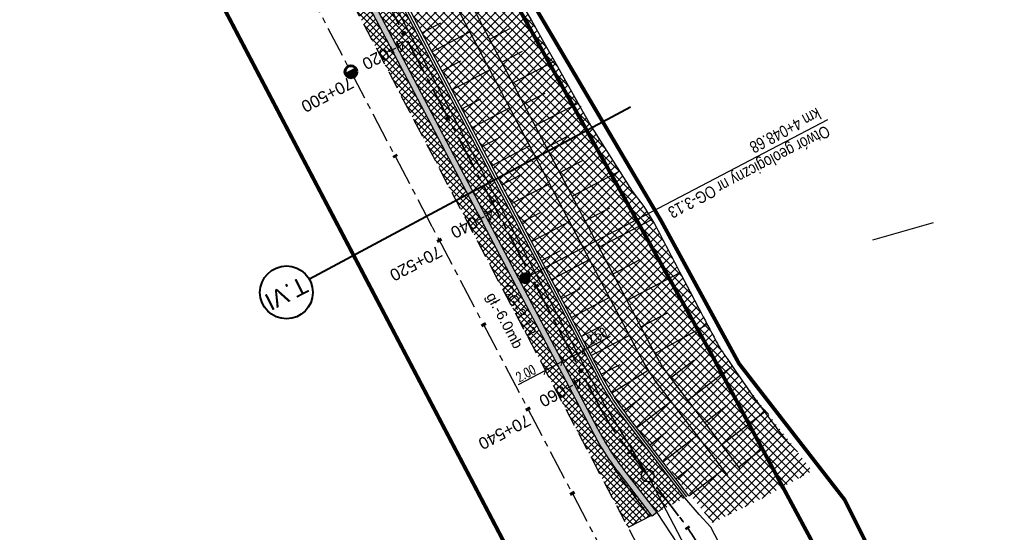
# Model space of a CAD drawing. Header units: metres. Extents: x 7529682 to 7533751, y 5721195 to 5727842.
# Tile 18 of 210: x 7531545 to 7531648, y 5724193 to 5724247. Entities that reach past the tile are written whole.
import ezdxf
from ezdxf.enums import TextEntityAlignment as Align

# ---------------------------------------------------------------- set-up
doc = ezdxf.new("R2010")
doc.units = ezdxf.units.M
doc.header["$PDMODE"] = 1
doc.header["$PDSIZE"] = 0.3
for name, pattern in [('817-dzialki-09-05-04$0$HIDDEN', [0.375, 0.25, -0.125]), ('ACAD_ISO05W100', [33, 24, -3, 0, -3, 0, -3]), ('CENTER', [50.8, 31.75, -6.35, 6.35, -6.35]), ('CENTER2', [28.575, 19.05, -3.175, 3.175, -3.175]), ('HIDDEN', [9.525, 6.35, -3.175])]:
    doc.linetypes.add(name, pattern=pattern)
for name, color, linetype in [('C-DROGI-SYTUACJA', 7, 'Continuous'), ('C-DROGI-SYTUACJA-ETYKIETY', 7, 'Continuous'), ('D-hatch-pobocza', 131, 'Continuous'), ('D-otw-geotechniczne', 4, 'Continuous'), ('D-pobocza', 60, 'Continuous'), ('D-skarpa', 2, 'Continuous'), ('D-skarpa-kreskowanie', 2, 'Continuous'), ('D-wymiary', 1, 'Continuous')]:
    doc.layers.add(name, color=color, linetype=linetype)
for name, color, linetype, lineweight, true_color in [('D-bariery', 7, 'FENCELINE2', 30, 0xff0f0f), ('D-ewidencja-numery', 7, 'Continuous', 50, 0x40ff00), ('D-hatch-ciag-pieszo-rowerowy', 7, 'Continuous', 13, 0xff9f80), ('D-hatch-gwozdziowanie', 7, 'Continuous', 13, 0xffc824), ('D-LR-etap-III', 7, '817-dzialki-09-05-04$0$HIDDEN', 50, 0x00008f), ('D-podzialy-dzialek-Kobior', 7, 'Continuous', 30, 0xff0040), ('D-typowe', 7, 'Continuous', 40, 0x0061c2), ('D-ścieki', 7, 'Continuous', 30, 0x0544ff)]:
    doc.layers.add(name, color=color, linetype=linetype, lineweight=lineweight, true_color=true_color)
for name, color, linetype, lineweight in [('D-krawędzie', 3, 'Continuous', 30), ('D-obrzeża', 2, 'Continuous', 30), ('D-otw-geotechniczne-opis', 7, 'Continuous', 30), ('D-oś', 10, 'CENTER', 30), ('D-pas-drogowy', 7, 'ACAD_ISO05W100', 50), ('Sieci-KD-proj', 4, 'KANDESZCZ_X2', 30)]:
    doc.layers.add(name, color=color, linetype=linetype, lineweight=lineweight)
doc.layers.add('poprzeczki', color=7, linetype='Continuous', true_color=0x0000c7)
doc.styles.add('2mm08', font='arial.ttf', dxfattribs={"width": 0.8})
doc.styles.add('ARIAL', font='arial.ttf', dxfattribs={"height": 1})
doc.styles.add('DIMTEXT', font='simplex.shx', dxfattribs={"width": 0.7})
doc.styles.get("Standard").update_dxf_attribs({"font": 'arial.ttf'})
doc.linetypes.add('FENCELINE2', pattern='A,6.35,-2.54,[132,ltypeshp.shx,S=2.54,R=0,X=-2.54,Y=0],-2.54,25.4', length=36.83)
doc.linetypes.add('KANDESZCZ_X2', pattern='A,4.366477,-0.326302,["kd",DIMTEXT,S=1.28,R=0,X=0,Y=-0.405864],-2.036296,4.465198', length=11.194273)
doc.dimstyles.new('500', dxfattribs={"dimtxt": 1, "dimasz": 0.7, "dimexe": 0.2, "dimexo": 0.5, "dimgap": 0.2, "dimtad": 1, "dimrnd": 0.005, "dimzin": 0, "dimdsep": 46, "dimtxsty": 'DIMTEXT', "dimblk": 'ARCHTICK', "dimcen": 0, "dimclrd": 256, "dimclre": 256, "dimclrt": 2, "dimadec": 5, "dimazin": 0, "dimtfac": 1, "dimtofl": 0, "dimtmove": 0, "dimatfit": 3, "dimfxl": 1, "dimtolj": 1, "dimtzin": 0, "dimlwd": -1, "dimlwe": -1, "dimarcsym": 0})
pattern_1 = [(45, (0, 0), (-0.33675960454, 0.33675960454), []), (135, (0, 0), (-0.33675960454, -0.33675960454), [])]

# ---------------------------------------------------------------- blocks, each defined once
blk = doc.blocks.new('kilometraz')
at = {"linetype": 'ByBlock', "lineweight": -2}
blk.add_hatch(color=0, dxfattribs=at).paths.add_polyline_path([(0, -0.28125, 0.41421356), (0.28125, 0, 0.41421356), (0, 0.28125)])
at = {"color": 0, "linetype": 'ByBlock', "lineweight": -2}
blk.add_line((0, 0.28125), (0, -0.28125), dxfattribs=at)
blk.add_circle((0, 0), 0.28125, dxfattribs=at)
blk = doc.blocks.new('AeccTickLine')
at = {"color": 0, "linetype": 'ByBlock', "lineweight": -2}
blk.add_line((0, 1), (0, -1), dxfattribs=at)
blk = doc.blocks.new('_ArchTick')
at = {"color": 0, "linetype": 'ByBlock', "const_width": 0.15}
blk.add_lwpolyline([(-0.5, -0.5), (0.5, 0.5)], dxfattribs=at)
blk = doc.blocks.new('*D84')
at = {"layer": 'D-wymiary', "transparency": 16777216}
for p, q in [((7531604.15, 5724211.92), (7531607.01, 5724213.42)), ((7531601.93, 5724210.76), (7531604.15, 5724211.92)), ((7531603.92, 5724212.36), (7531604.06, 5724212.1)), ((7531601.7, 5724211.2), (7531601.84, 5724210.93))]:
    blk.add_line(p, q, dxfattribs=at)
at = {"layer": 'Defpoints', "color": 0, "transparency": 16777216}
for p in [(7531604.15, 5724211.92), (7531604.15, 5724211.92), (7531601.93, 5724210.76)]:
    blk.add_point(p, dxfattribs=at)
at = {"layer": 'D-wymiary', "transparency": 16777216, "xscale": 0.6999999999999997, "yscale": 0.6999999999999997, "zscale": 0.6999999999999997}
for p, rotation in [((7531604.15, 5724211.92), 27.72459527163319), ((7531601.93, 5724210.76), 207.7245952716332)]:
    blk.add_blockref('_ArchTick', p, dxfattribs=dict(at, rotation=rotation))
at = {"layer": 'D-wymiary', "color": 2, "transparency": 16777216, "insert": (7531605.57, 5724213.45), "char_height": 1, "attachment_point": 5, "rotation": 27.7246, "style": 'DIMTEXT'}
blk.add_mtext('\\A1;2.50', dxfattribs=at)
blk = doc.blocks.new('*D93')
at = {"layer": 'D-wymiary', "linetype": 'ByBlock', "transparency": 16777216}
for p, q in [((7531601.93, 5724210.76), (7531600.16, 5724209.82)), ((7531602.17, 5724210.31), (7531602.03, 5724210.58)), ((7531600.16, 5724209.82), (7531597.3, 5724208.32)), ((7531599.93, 5724210.27), (7531600.07, 5724210))]:
    blk.add_line(p, q, dxfattribs=at)
at = {"layer": 'Defpoints', "color": 0, "linetype": 'ByBlock', "transparency": 16777216}
for p in [(7531601.93, 5724210.76), (7531600.16, 5724209.82), (7531600.16, 5724209.82)]:
    blk.add_point(p, dxfattribs=at)
at = {"layer": 'D-wymiary', "linetype": 'ByBlock', "transparency": 16777216, "xscale": 0.6999999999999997, "yscale": 0.6999999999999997, "zscale": 0.6999999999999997}
for p, rotation in [((7531600.16, 5724209.82), 207.7245944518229), ((7531601.93, 5724210.76), 27.7245944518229)]:
    blk.add_blockref('_ArchTick', p, dxfattribs=dict(at, rotation=rotation))
at = {"layer": 'D-wymiary', "color": 2, "linetype": 'ByBlock', "transparency": 16777216, "insert": (7531598.1, 5724209.53), "char_height": 1, "attachment_point": 5, "rotation": 27.7246, "style": 'DIMTEXT'}
blk.add_mtext('\\A1;2.00', dxfattribs=at)
blk = doc.blocks.new('otwor')
at = {"layer": 'D-otw-geotechniczne', "lineweight": 25}
h = blk.add_hatch(color=256, dxfattribs=at)
edge = h.paths.add_edge_path()
edge.add_arc((0, 0), 1.16, 0, 360)
blk.add_circle((0, 0), 1.16, dxfattribs=at)

msp = doc.modelspace()

# ---------------------------------------------------------------- hatches: boundary and pattern name
at = {"layer": 'D-hatch-ciag-pieszo-rowerowy'}
h = msp.add_hatch(dxfattribs=at)
h.set_pattern_fill('ANSI37', color=256, scale=0.15, style=0)
h.set_pattern_definition(pattern_1)
edge = h.paths.add_edge_path()
edge.add_line((7531611.851, 5724194.892), (7531614.793, 5724196.435))
edge.add_line((7531614.793, 5724196.435), (7531608.229, 5724205.007))
edge.add_arc((7531630.064, 5724221.726), 27.5, 207.7246, 217.44239, ccw=False)
edge.add_line((7531605.721, 5724208.932), (7531593.236, 5724232.687))
edge.add_line((7531593.236, 5724232.687), (7531571.713, 5724273.715))
edge.add_line((7531571.713, 5724273.715), (7531563.059, 5724290.221))
edge.add_line((7531563.059, 5724290.221), (7531560.262, 5724290.176))
edge.add_line((7531560.262, 5724290.176), (7531571.623, 5724268.506))
edge.add_line((7531571.623, 5724268.506), (7531593.147, 5724227.477))
edge.add_line((7531593.147, 5724227.477), (7531605.631, 5724203.722))
edge.add_arc((7531632.187, 5724217.679), 30, 207.7246, 217.44239)
edge.add_line((7531608.368, 5724199.44), (7531611.851, 5724194.892))
at = {"layer": 'D-hatch-gwozdziowanie'}
h = msp.add_hatch(dxfattribs=at)
h.set_pattern_fill('ANSI37', color=256, scale=0.2, style=0)
h.set_pattern_definition([(45, (0, 0), (-0.449012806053, 0.449012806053), []), (135, (0, 0), (-0.449012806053, -0.449012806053), [])])
h.paths.add_polyline_path([(7531593.975, 5724254.722), (7531591.077, 5724259.558), (7531582.159, 5724254.88), (7531586.454, 5724246.691), (7531590.817, 5724238.375), (7531594.876, 5724230.642), (7531599.225, 5724222.366), (7531603.586, 5724214.068), (7531606.776, 5724208.063), (7531607.575, 5724206.784), (7531609.236, 5724204.514), (7531617.708, 5724193.811), (7531622.982, 5724196.429), (7531628.177, 5724199.274), (7531620.496, 5724209.215), (7531618.494, 5724212.188), (7531616.979, 5724215.005), (7531614.568, 5724219.609), (7531611.346, 5724225.681), (7531610.49, 5724227.039), (7531609.26, 5724228.655), (7531606.085, 5724233.67), (7531600.636, 5724243.169), (7531595.331, 5724252.399)])
at = {"layer": 'D-hatch-pobocza'}
h = msp.add_hatch(dxfattribs=at)
h.set_pattern_fill('ANSI37', color=256, scale=0.15, style=0)
h.set_pattern_definition(pattern_1)
h.paths.add_polyline_path([(7531607.892, 5724199.075, -0.0424273), (7531605.1, 5724203.443), (7531592.615, 5724227.198), (7531571.091, 5724268.227), (7531558.467, 5724292.309), (7531533.23, 5724340.483), (7531517.652, 5724370.198), (7531516.435, 5724369.562), (7531531.9, 5724339.933), (7531557.227, 5724291.659), (7531569.852, 5724267.577), (7531591.376, 5724226.548), (7531608.842, 5724193.313), (7531611.312, 5724194.609)])
at = {"layer": 'D-ścieki', "linetype": 'ByBlock', "true_color": 0x00cccc}
h = msp.add_hatch(color=132, dxfattribs=at)
edge = h.paths.add_edge_path()
edge.add_line((7531611.374, 5724194.527), (7531611.851, 5724194.892))
edge.add_line((7531611.851, 5724194.892), (7531608.368, 5724199.44))
edge.add_arc((7531632.187, 5724217.679), 30, 207.7246, 217.44239, ccw=False)
edge.add_line((7531605.631, 5724203.722), (7531593.147, 5724227.477))
edge.add_line((7531593.147, 5724227.477), (7531571.623, 5724268.506))
edge.add_line((7531571.623, 5724268.506), (7531558.998, 5724292.587))
edge.add_line((7531558.998, 5724292.587), (7531533.762, 5724340.761))
edge.add_line((7531533.762, 5724340.761), (7531518.183, 5724370.476))
edge.add_arc((7531562.467, 5724393.692), 50, 198.47212, 207.66626, ccw=False)
edge.add_line((7531515.043, 5724377.85), (7531511.283, 5724389.104))
edge.add_line((7531511.283, 5724389.104), (7531506.47, 5724397.337))
edge.add_line((7531506.47, 5724397.337), (7531505.952, 5724397.035))
edge.add_line((7531505.952, 5724397.035), (7531510.734, 5724388.855))
edge.add_line((7531510.734, 5724388.855), (7531514.474, 5724377.66))
edge.add_arc((7531562.467, 5724393.692), 50.6, 198.47212, 207.66626)
edge.add_line((7531517.652, 5724370.198), (7531533.23, 5724340.483))
edge.add_line((7531533.23, 5724340.483), (7531558.467, 5724292.309))
edge.add_line((7531558.467, 5724292.309), (7531571.091, 5724268.227))
edge.add_line((7531571.091, 5724268.227), (7531592.615, 5724227.198))
edge.add_line((7531592.615, 5724227.198), (7531605.1, 5724203.443))
edge.add_arc((7531632.187, 5724217.679), 30.6, 207.7246, 217.44239)
edge.add_line((7531607.892, 5724199.075), (7531611.374, 5724194.527))

# ---------------------------------------------------------------- linework, layer by layer
at = {"layer": 'C-DROGI-SYTUACJA', "color": 10, "linetype": 'CENTER2', "lineweight": 35, "ltscale": 0.2}
msp.add_lwpolyline([(7531474.816, 5724464.452), (7531498.201, 5724419.897), (7531507.672, 5724401.833), (7531507.672, 5724401.833), (7531507.672, 5724401.833, -0.0401385), (7531510.812, 5724394.46), (7531516.196, 5724378.341, 0.0401385), (7531519.337, 5724370.968), (7531605.616, 5724206.442, 0.0426524), (7531608.366, 5724202.136), (7531614.257, 5724194.443, -0.0425924), (7531617.003, 5724190.143)], format="xyb", dxfattribs=at)
at = {"layer": 'D-bariery', "ltscale": 0.05, "flags": 128}
for points in [[(7531615.018, 5724196.553), (7531608.428, 5724205.159, -0.0424273), (7531605.942, 5724209.049), (7531593.457, 5724232.804), (7531571.935, 5724273.831), (7531559.31, 5724297.911), (7531534.074, 5724346.085), (7531521.203, 5724370.635)], [(7531607.364, 5724199.495, -0.0430669), (7531608.044, 5724198.553), (7531611.06, 5724194.477)]]:
    msp.add_lwpolyline(points, format="xyb", dxfattribs=at)
at = {"layer": 'D-ewidencja-numery', "color": 12, "ltscale": 15, "true_color": 0xc70000}
msp.add_lwpolyline([(7531477.293, 5724465.831), (7531500.996, 5724421.113), (7531512.122, 5724400.549), (7531513.782, 5724396.757), (7531526.32, 5724379.39), (7531566.784, 5724302.736), (7531612.277, 5724225.61), (7531620.493, 5724210.548), (7531631.578, 5724196.258), (7531653.484, 5724152.434), (7531661.151, 5724128.494), (7531673.881, 5724101.186), (7531684.691, 5724081.184), (7531699.212, 5724051.17), (7531704.034, 5724040.584), (7531703.913, 5724037.17), (7531736.42, 5723969.232), (7531738.285, 5723967.699), (7531742.181, 5723962.346), (7531744.286, 5723958.616), (7531755.393, 5723944.193), (7531758.69, 5723936.76), (7531758.69, 5723936.76)], dxfattribs=at)
at = {"layer": 'D-krawędzie', "linetype": 'HIDDEN', "ltscale": 0.3, "flags": 128}
msp.add_lwpolyline([(7530572.01, 5726166.06), (7530620.381, 5726072.761), (7530641.555, 5726032.008), (7530660.961, 5725995.07), (7530689.128, 5725941.54), (7530707.336, 5725907.032), (7530725.256, 5725873.093), (7530743.97, 5725837.654), (7530770.527, 5725787.119), (7530787.864, 5725754.267), (7530809.898, 5725712.542), (7530824.739, 5725684.389), (7530840.856, 5725653.693), (7530860.675, 5725616.154), (7530865.283, 5725607.394), (7530878.05, 5725583.08), (7530918.172, 5725507.178), (7530950.163, 5725446.305), (7530993.419, 5725364.265), (7531022.766, 5725308.719), (7531053.81, 5725249.872), (7531081.166, 5725197.875), (7531103.902, 5725154.541), (7531128.123, 5725108.448), (7531149.3, 5725068.25), (7531167.38, 5725033.767), (7531197.165, 5724976.988), (7531228.151, 5724918.034), (7531253.153, 5724870.491), (7531286.796, 5724806.654), (7531306.74, 5724768.665), (7531335.094, 5724714.652), (7531357.319, 5724672.439), (7531373.645, 5724641.454), (7531392.162, 5724605.999), (7531418.48, 5724555.853), (7531439.727, 5724515.582), (7531468.399, 5724461.077), (7531491.782, 5724416.528), (7531531.99, 5724339.833), (7531557.227, 5724291.659), (7531569.852, 5724267.577), (7531591.376, 5724226.548), (7531610.004, 5724191.103), (7531616.883, 5724177.999), (7531629.985, 5724153.025), (7531641.007, 5724132.022), (7531664.906, 5724087.617), (7531677.644, 5724064.786), (7531683.112, 5724054.988), (7531686.753, 5724048.18), (7531695.448, 5724031.697), (7531703.749, 5724015.917), (7531709.214, 5724005.514), (7531719.389, 5723986.147), (7531726.295, 5723973), (7531732.741, 5723960.736), (7531735.13, 5723956.19)], dxfattribs=at)
at = {"layer": 'D-krawędzie', "color": 2, "linetype": 'ByBlock'}
for points in [[(7531644.775, 5724139.264), (7531643.798, 5724143.269), (7531640.723, 5724149.13), (7531632.797, 5724164.237), (7531627.336, 5724174.647), (7531621.816, 5724185.169), (7531617.523, 5724193.351), (7531616.323, 5724194.708), (7531614.794, 5724196.436)], [(7531611.851, 5724194.892), (7531614.071, 5724191.54), (7531615.434, 5724188.941), (7531617.874, 5724184.291), (7531620.699, 5724178.906), (7531624.33, 5724171.984), (7531628.194, 5724164.62), (7531632.48, 5724156.451), (7531634.638, 5724152.337), (7531637.149, 5724147.55), (7531640.345, 5724141.458), (7531641.119, 5724139.761), (7531642.006, 5724137.813)]]:
    msp.add_lwpolyline(points, dxfattribs=at)
at = {"layer": 'D-LR-etap-III', "ltscale": 10, "flags": 128}
msp.add_lwpolyline([(7531750.474, 5723895.103, 0.4, 0.4, 0), (7531750.505, 5723895.13, 0.4, 0.4, 0), (7531682.71, 5724022.92, 0.4, 0.4, 0), (7531619.177, 5724147.204, 0.4, 0.4, 0), (7531592.309, 5724198.489, 0.4, 0.4, 0), (7531553.264, 5724272.919, 0.4, 0.4, 0), (7531504.02, 5724366.79, 0.4, 0.4, 0), (7531482.09, 5724407.62, 0.4, 0.4, 0), (7531412.35, 5724541.183, 0.4, 0.4, 0), (7531388.464, 5724586.93, 0.4, 0.4, 0), (7531345.12, 5724669.94, 0.4, 0.4, 0), (7531127.66, 5725081.67, 0.4, 0.4, 0), (7531059.253, 5725211.041, 0.4, 0.4, 0), (7531008.007, 5725307.954, 0.4, 0.4, 0), (7530964.182, 5725390.836, 0.4, 0.4, 0), (7530914.557, 5725484.684, 0.4, 0.4, 0), (7530865.243, 5725577.494, 0.4, 0.4, 0), (7530840.085, 5725624.059, 0.4, 0.4, 0), (7530802.56, 5725694.925, 0.4, 0.4, 0), (7530755.54, 5725787.51, 0.4, 0.4, 0), (7530708.718, 5725876.303, 0.4, 0.4, 0), (7530695.12, 5725902.09, 0.4, 0.4, 0), (7530642.914, 5726001.078, 0.4, 0.4, 0), (7530634.935, 5726016.147, 0.4, 0.4, 0), (7530610.82, 5726061.93, 0.4, 0.4, 0), (7530610.82, 5726061.93, 0.4, 0.4, 0), (7530607.21, 5726063.51, 0.4, 0.4, 0), (7530597.42, 5726080.68, 0.4, 0.4, 0), (7530591.16, 5726088.44, 0.4, 0.4, 0), (7530581.28, 5726107.21, 0.4, 0.4, 0), (7530571.29, 5726130.56, 0.4, 0.4, 0), (7530549.555, 5726171.527, 0.4, 0.4, 0), (7530531.014, 5726206.474, 0.4, 0.4, 0), (7530516.461, 5726236.017, 0.4, 0.4, 0), (7530500.799, 5726266.141, 0.4, 0.4, 0), (7530491.35, 5726283.94, 0.4, 0.4, 0), (7530482.4, 5726303.41, 0.4, 0.4, 0), (7530482.4, 5726303.41, 0.4, 0.4, 0), (7530450.41, 5726357.28, 0.4, 0.4, 0), (7530397.759, 5726458.5, 0.4, 0.4, 0), (7530334.708, 5726583.665, 0.4, 0.4, 0), (7530303.939, 5726645.168, 0.4, 0.4, 0), (7530300.51, 5726651.778, 0.4, 0.4, 0), (7530289.214, 5726671.967, 0.4, 0.4, 0), (7530281.54, 5726685.57, 0.4, 0.4, 0), (7530261.371, 5726724.163, 0.4, 0.4, 0), (7530254.03, 5726738.21, 0.4, 0.4, 0), (7530197.22, 5726845.06, 0.4, 0.4, 0), (7530194.71, 5726849.15, 0.4, 0.4, 0), (7530195.92, 5726850.75, 0.4, 0.4, 0), (7530170.547, 5726892.961, 0.4, 0.4, 0), (7530143.175, 5726945.066, 0.4, 0.4, 0), (7530105.06, 5727018.32, 0.4, 0.4, 0), (7530100.06, 5727027.16, 0.4, 0.4, 0), (7530062.319, 5727099.625, 0.4, 0.4, 0), (7530015.379, 5727189.42, 0.4, 0.4, 0), (7529983.208, 5727250.207, 0.4, 0.4, 0), (7529953.284, 5727306.747, 0.4, 0.4, 0), (7529900.671, 5727406.159, 0.4, 0.4, 0), (7529890.63, 5727425.131, 0.4, 0.4, 0), (7529875.155, 5727454.426, 0.4, 0.4, 0), (7529857.56, 5727487.787, 0.4, 0.4, 0), (7529835.194, 5727530.193, 0.4, 0.4, 0), (7529811.741, 5727574.662, 0.4, 0.4, 0), (7529792.102, 5727611.923, 0.4, 0.4, 0), (7529768.066, 5727657.47, 0.4, 0.4, 0), (7529755.211, 5727682.131, 0.4, 0.4, 0), (7529753.31, 5727681.13, 0.4, 0.4, 0), (7529739.21, 5727707.77, 0.4, 0.4, 0), (7529735.395, 5727711.252, 0.4, 0.4, 0), (7529725.42, 5727730.2, 0.4, 0.4, 0), (7529723.55, 5727729.88, 0.4, 0.4, 0), (7529695.567, 5727782.932, 0.4, 0.4, 0), (7529717.68, 5727794.024, 0.4, 0.4, 0), (7529736.275, 5727758.647, 0.4, 0.4, 0), (7529736.275, 5727758.647, 0.4, 0.4, 0), (7529744.511, 5727750.406, 0.4, 0.4, 0), (7529744.511, 5727750.406, 0.4, 0.4, 0), (7529750.283, 5727738.55, 0.4, 0.4, 0), (7529777.109, 5727687.569, 0.4, 0.4, 0), (7529796.515, 5727651.33, 0.4, 0.4, 0), (7529814.938, 5727616.793, 0.4, 0.4, 0), (7529839.007, 5727572.304, 0.4, 0.4, 0), (7529860.618, 5727532.509, 0.4, 0.4, 0), (7529882.349, 5727491.504, 0.4, 0.4, 0), (7529904.865, 5727449.096, 0.4, 0.4, 0), (7529920.747, 5727418.885, 0.4, 0.4, 0), (7529946.677, 5727368.547, 0.4, 0.4, 0), (7529972.025, 5727320.573, 0.4, 0.4, 0), (7529987.74, 5727290.153, 0.4, 0.4, 0), (7529996.497, 5727273.662, 0.4, 0.4, 0), (7530017.541, 5727234.203, 0.4, 0.4, 0), (7530033.054, 5727204.864, 0.4, 0.4, 0), (7530051.623, 5727170.223, 0.4, 0.4, 0), (7530069.277, 5727137.016, 0.4, 0.4, 0), (7530089.385, 5727097.534, 0.4, 0.4, 0), (7530109.713, 5727060.747, 0.4, 0.4, 0), (7530136.77, 5727011.64, 0.4, 0.4, 0), (7530162.447, 5726962.744, 0.4, 0.4, 0), (7530187.674, 5726916.992, 0.4, 0.4, 0), (7530207.821, 5726879.335, 0.4, 0.4, 0), (7530230.626, 5726834.519, 0.4, 0.4, 0), (7530262.288, 5726776.618, 0.4, 0.4, 0), (7530277.51, 5726760.213, 0.4, 0.4, 0), (7530286.037, 5726744.107, 0.4, 0.4, 0), (7530288.097, 5726735.884, 0.4, 0.4, 0), (7530290.394, 5726725.047, 0.4, 0.4, 0), (7530296.177, 5726713.583, 0.4, 0.4, 0), (7530302.726, 5726701.182, 0.4, 0.4, 0), (7530325.685, 5726657.466, 0.4, 0.4, 0), (7530343.244, 5726623.649, 0.4, 0.4, 0), (7530360.23, 5726591.747, 0.4, 0.4, 0), (7530383.209, 5726548.059, 0.4, 0.4, 0), (7530406.018, 5726503.606, 0.4, 0.4, 0), (7530427.465, 5726462.62, 0.4, 0.4, 0), (7530447.928, 5726424.388, 0.4, 0.4, 0), (7530471.127, 5726379.921, 0.4, 0.4, 0), (7530490.501, 5726343.033, 0.4, 0.4, 0), (7530509.499, 5726306.733, 0.4, 0.4, 0), (7530529.89, 5726267.244, 0.4, 0.4, 0), (7530543.852, 5726238.99, 0.4, 0.4, 0), (7530554.809, 5726218.944, 0.4, 0.4, 0), (7530559.027, 5726212.223, 0.4, 0.4, 0), (7530563.061, 5726206.41, 0.4, 0.4, 0), (7530566.934, 5726200.464, 0.4, 0.4, 0), (7530569.771, 5726194.902, 0.4, 0.4, 0), (7530571.473, 5726191.282, 0.4, 0.4, 0), (7530572.839, 5726188.025, 0.4, 0.4, 0), (7530575.295, 5726182.035, 0.4, 0.4, 0), (7530579.737, 5726173.306, 0.4, 0.4, 0), (7530583.3, 5726167.41, 0.4, 0.4, 0), (7530593.4, 5726163.33, 0.4, 0.4, 0), (7530598.618, 5726155.264, 0.4, 0.4, 0), (7530608.258, 5726140.497, 0.4, 0.4, 0), (7530603.27, 5726136.83, 0.4, 0.4, 0), (7530606.53, 5726131.84, 0.4, 0.4, 0), (7530604.239, 5726124.217, 0.4, 0.4, 0), (7530605.847, 5726121.63, 0.4, 0.4, 0), (7530608.972, 5726116.164, 0.4, 0.4, 0), (7530618.114, 5726097.791, 0.4, 0.4, 0), (7530651.213, 5726034.96, 0.4, 0.4, 0), (7530670.244, 5725998.611, 0.4, 0.4, 0), (7530698.075, 5725945.953, 0.4, 0.4, 0), (7530716.506, 5725911.305, 0.4, 0.4, 0), (7530735.223, 5725875.667, 0.4, 0.4, 0), (7530752.504, 5725842.155, 0.4, 0.4, 0), (7530778.311, 5725793.501, 0.4, 0.4, 0), (7530797.5, 5725756.382, 0.4, 0.4, 0), (7530812.519, 5725728.289, 0.4, 0.4, 0), (7530820.039, 5725713.16, 0.4, 0.4, 0), (7530822.422, 5725710.194, 0.4, 0.4, 0), (7530833.155, 5725688.801, 0.4, 0.4, 0), (7530849.629, 5725656.159, 0.4, 0.4, 0), (7530867.983, 5725621.964, 0.4, 0.4, 0), (7530872.63, 5725612.888, 0.4, 0.4, 0), (7530880.354, 5725597.595, 0.4, 0.4, 0), (7530883.839, 5725593.389, 0.4, 0.4, 0), (7530891.782, 5725587.763, 0.4, 0.4, 0), (7530895.039, 5725584.281, 0.4, 0.4, 0), (7530897.034, 5725580.941, 0.4, 0.4, 0), (7530900.952, 5725579.946, 0.4, 0.4, 0), (7530904.81, 5725571.977, 0.4, 0.4, 0), (7530903.682, 5725568.566, 0.4, 0.4, 0), (7530908.901, 5725558.845, 0.4, 0.4, 0), (7530910.252, 5725545.672, 0.4, 0.4, 0), (7530912.873, 5725538.646, 0.4, 0.4, 0), (7530945.278, 5725478.464, 0.4, 0.4, 0), (7530959.692, 5725450.246, 0.4, 0.4, 0), (7531002.827, 5725368.192, 0.4, 0.4, 0), (7531044.704, 5725290.314, 0.4, 0.4, 0), (7531064.099, 5725253.213, 0.4, 0.4, 0), (7531083.01, 5725216.678, 0.4, 0.4, 0), (7531113.013, 5725158.466, 0.4, 0.4, 0), (7531137.364, 5725113.071, 0.4, 0.4, 0), (7531150.831, 5725086.712, 0.4, 0.4, 0), (7531159.746, 5725076.641, 0.4, 0.4, 0), (7531166.31, 5725074.58, 0.4, 0.4, 0), (7531172.29, 5725062.58, 0.4, 0.4, 0), (7531170.59, 5725055.606, 0.4, 0.4, 0), (7531173.733, 5725044.081, 0.4, 0.4, 0), (7531215.342, 5724964.86, 0.4, 0.4, 0), (7531238.054, 5724921.685, 0.4, 0.4, 0), (7531262.39, 5724875.283, 0.4, 0.4, 0), (7531295.587, 5724811.266, 0.4, 0.4, 0), (7531348.488, 5724712.363, 0.4, 0.4, 0), (7531363.741, 5724682.684, 0.4, 0.4, 0), (7531366.987, 5724675.865, 0.4, 0.4, 0), (7531382.541, 5724646.111, 0.4, 0.4, 0), (7531401.299, 5724610.875, 0.4, 0.4, 0), (7531428.965, 5724558.862, 0.4, 0.4, 0), (7531449.111, 5724520.398, 0.4, 0.4, 0), (7531477.293, 5724465.831, 0.4, 0.4, 0), (7531500.996, 5724421.113, 0.4, 0.4, 0), (7531512.122, 5724400.549, 0.4, 0.4, 0), (7531513.782, 5724396.757, 0.4, 0.4, 0), (7531526.32, 5724379.39, 0.4, 0.4, 0), (7531566.784, 5724302.736, 0.4, 0.4, 0), (7531612.277, 5724225.61, 0.4, 0.4, 0), (7531620.493, 5724210.548, 0.4, 0.4, 0), (7531631.578, 5724196.258, 0.4, 0.4, 0), (7531653.484, 5724152.434, 0.4, 0.4, 0), (7531661.151, 5724128.494, 0.4, 0.4, 0), (7531673.881, 5724101.186, 0.4, 0.4, 0), (7531684.691, 5724081.184, 0.4, 0.4, 0), (7531699.212, 5724051.17, 0.4, 0.4, 0), (7531704.034, 5724040.584, 0.4, 0.4, 0), (7531704.034, 5724040.584, 0.4, 0.4, 0), (7531703.913, 5724037.17, 0.4, 0.4, 0), (7531736.42, 5723969.232, 0.4, 0.4, 0), (7531738.285, 5723967.699, 0.4, 0.4, 0), (7531742.181, 5723962.346, 0.4, 0.4, 0), (7531744.286, 5723958.616, 0.4, 0.4, 0), (7531755.393, 5723944.193, 0.4, 0.4, 0), (7531758.69, 5723936.76, 0.4, 0.4, 0), (7531780.08, 5723929.25, 0.4, 0.4, 0), (7531792.612, 5723906.338, 0.4, 0.4, 0), (7531792.612, 5723906.338, 0.4, 0.4, 0), (7531756.962, 5723883.055, 0.4, 0.4, 0), (7531750.46, 5723895.13, 0.4, 0.4, 0), (7531750.46, 5723895.13, 0, 0, 0)], format="xyseb", dxfattribs=at)
at = {"layer": 'D-obrzeża'}
msp.add_lwpolyline([(7531614.794, 5724196.436), (7531608.229, 5724205.007, -0.0424273), (7531605.721, 5724208.932), (7531593.236, 5724232.687), (7531571.713, 5724273.715), (7531559.089, 5724297.795), (7531533.853, 5724345.969), (7531520.494, 5724371.45, -0.0401385), (7531517.353, 5724378.824), (7531511.966, 5724394.951, 0.0401385), (7531508.825, 5724402.325), (7531499.308, 5724420.478), (7531486.379, 5724445.112)], format="xyb", dxfattribs=at)
at = {"layer": 'D-otw-geotechniczne-opis', "linetype": 'Continuous'}
msp.add_line((7531598.007, 5724219.513), (7531629.813, 5724236.192), dxfattribs=at)
at = {"layer": 'D-oś', "ltscale": 0.1}
msp.add_lwpolyline([(7531812.381, 5723798.617), (7531655.397, 5724097.9), (7531637.916, 5724130.379), (7531626.886, 5724151.399), (7531613.784, 5724176.372), (7531606.906, 5724189.475), (7531588.276, 5724224.922), (7531566.752, 5724265.952), (7531554.126, 5724290.035), (7531528.89, 5724338.207), (7531488.683, 5724414.901), (7531465.302, 5724459.448)], dxfattribs=at)
at = {"layer": 'D-pas-drogowy', "ltscale": 0.2, "flags": 128}
msp.add_lwpolyline([(7531633.019, 5724182.834, 0.4, 0.4, 0), (7531617.559, 5724211.608, 0.4, 0.4, 0), (7531566.784, 5724302.736, 0.4, 0.4, 0), (7531538.419, 5724356.47, 0.4, 0.4, 0), (7531526.32, 5724379.39, 0.4, 0.4, 0), (7531516.102, 5724393.607, 0.4, 0.4, 0.0014851), (7531513.78, 5724396.838, 0.4, 0.4, 0), (7531501.87, 5724413.41, 0.4, 0.4, 0), (7531474.926, 5724464.508, 0.4, 0.4, 0), (7531446.2, 5724518.992, 0.4, 0.4, 0), (7531424.962, 5724559.262, 0.4, 0.4, 0), (7531398.444, 5724609.566, 0.4, 0.4, 0), (7531379.647, 5724645.216, 0.4, 0.4, 0), (7531365.23, 5724672.56, 0.4, 0.4, 0), (7531341.306, 5724717.915, 0.4, 0.4, 0), (7531312.9, 5724771.789, 0.4, 0.4, 0), (7531292.591, 5724810.307, 0.4, 0.4, 0), (7531259.392, 5724873.271, 0.4, 0.4, 0), (7531233.74, 5724921.923, 0.4, 0.4, 0), (7531203.073, 5724980.092, 0.4, 0.4, 0), (7531173.471, 5725036.225, 0.4, 0.4, 0), (7531168.27, 5725046.09, 0.4, 0.4, 0), (7531172.29, 5725062.58, 0.4, 0.4, 0), (7531166.31, 5725074.58, 0.4, 0.4, 0), (7531150.32, 5725079.6, 0.4, 0.4, 0), (7531141.5, 5725096.43, 0.4, 0.4, 0), (7531109.312, 5725157.814, 0.4, 0.4, 0), (7531086.641, 5725201.048, 0.4, 0.4, 0), (7531059.198, 5725253.384, 0.4, 0.4, 0), (7531028.207, 5725312.489, 0.4, 0.4, 0), (7530999.105, 5725367.99, 0.4, 0.4, 0), (7530956.248, 5725449.725, 0.4, 0.4, 0), (7530924.398, 5725510.464, 0.4, 0.4, 0), (7530897.51, 5725561.74, 0.4, 0.4, 0), (7530894.46, 5725566.14, 0.4, 0.4, 0), (7530892.16, 5725570.49, 0.4, 0.4, 0), (7530869.363, 5725613.307, 0.4, 0.4, 0), (7530861.694, 5725627.705, 0.4, 0.4, 0), (7530852.74, 5725644.52, 0.4, 0.4, 0), (7530831.51, 5725684.2, 0.4, 0.4, 0), (7530811.13, 5725722.52, 0.4, 0.4, 0), (7530792.348, 5725757.941, 0.4, 0.4, 0), (7530768.03, 5725803.8, 0.4, 0.4, 0), (7530748.769, 5725840.179, 0.4, 0.4, 0), (7530727.7, 5725879.97, 0.4, 0.4, 0), (7530712.098, 5725909.545, 0.4, 0.4, 0), (7530693.644, 5725944.645, 0.4, 0.4, 0), (7530665.702, 5725997.539, 0.4, 0.4, 0), (7530641.76, 5726042.88, 0.4, 0.4, 0), (7530616.5, 5726091.48, 0.4, 0.4, 0), (7530604.628, 5726114.32, 0.4, 0.4, -0.0077628), (7530602.5, 5726118.43, 0.4, 0.4, 0), (7530603.992, 5726123.395, 0.4, 0.4, 0), (7530606.53, 5726131.84, 0.4, 0.4, 0), (7530603.27, 5726136.83, 0.4, 0.4, 0), (7530593.776, 5726151.369, 0.4, 0.4, 0), (7530590.203, 5726156.84, 0.4, 0.4, 0), (7530583.3, 5726167.41, 0.4, 0.4, 0), (7530580.578, 5726170.428, 0.4, 0.4, 0), (7530575.85, 5726175.67, 0.4, 0.4, 0), (7530569.01, 5726186.66, 0.4, 0.4, 0), (7530562.555, 5726199.189, 0.4, 0.4, 0), (7530555.67, 5726211.39, 0.4, 0.4, 0), (7530548.29, 5726224.23, 0.4, 0.4, 0), (7530540.58, 5726237.71, 0.4, 0.4, 0), (7530532.68, 5726252.65, 0.4, 0.4, 0), (7530524.06, 5726269.35, 0.4, 0.4, 0), (7530502.82, 5726309.91, 0.4, 0.4, 0), (7530488.83, 5726336.63, 0.4, 0.4, 0), (7530466.03, 5726380.16, 0.4, 0.4, 0), (7530438.47, 5726432.77, 0.4, 0.4, 0), (7530424.53, 5726459.09, 0.4, 0.4, 0), (7530401.63, 5726502.97, 0.4, 0.4, 0), (7530383.38, 5726538.06, 0.4, 0.4, 0), (7530353.97, 5726593.52, 0.4, 0.4, 0), (7530338.47, 5726622.74, 0.4, 0.4, 0), (7530322.01, 5726653.88, 0.4, 0.4, 0), (7530297.54, 5726700.33, 0.4, 0.4, 0), (7530287.38, 5726719.6, 0.4, 0.4, 0), (7530285.95, 5726722.316, 0.4, 0.4, 0), (7530280.26, 5726733.12, 0.4, 0.4, 0), (7530266.73, 5726758.74, 0.4, 0.4, 0), (7530260.42, 5726770.47, 0.4, 0.4, 0), (7530253.25, 5726783.82, 0.4, 0.4, 0), (7530244.95, 5726799.33, 0.4, 0.4, 0), (7530239.39, 5726808.49, 0.4, 0.4, 0), (7530238.29, 5726807.9, 0.4, 0.4, 0), (7530218.11, 5726850.67, 0.4, 0.4, 0), (7530175.907, 5726928.168, 0.4, 0.4, 0), (7530096.68, 5727076.15, 0.4, 0.4, 0), (7530094.68, 5727079.89, 0.4, 0.4, 0), (7530064.597, 5727135.523, 0.4, 0.4, 0), (7530046.731, 5727168.892, 0.4, 0.4, 0), (7530025.803, 5727208.461, 0.4, 0.4, 0), (7530012.847, 5727232.979, 0.4, 0.4, 0), (7529994.15, 5727268.45, 0.4, 0.4, 0), (7529981.671, 5727291.93, 0.4, 0.4, 0), (7529949.89, 5727351.73, 0.4, 0.4, 0), (7529924.75, 5727399.03, 0.4, 0.4, 0), (7529915.516, 5727417.1, 0.4, 0.4, 0), (7529885.83, 5727475.19, 0.4, 0.4, 0), (7529862.56, 5727519.97, 0.4, 0.4, 0), (7529852.985, 5727538.191, 0.4, 0.4, 0), (7529836.513, 5727569.511, 0.4, 0.4, 0), (7529815.369, 5727609.141, 0.4, 0.4, 0), (7529792.795, 5727651.247, 0.4, 0.4, 0), (7529774.199, 5727685.858, 0.4, 0.4, 0), (7529746.966, 5727736.059, 0.4, 0.4, 0), (7529733.92, 5727757.62, 0.4, 0.4, 0), (7529708.607, 5727806.389, 0.4, 0.4, 0), (7529688.492, 5727796.345, 0.4, 0.4, 0), (7529723.55, 5727729.88, 0.4, 0.4, 0), (7529725.42, 5727730.2, 0.4, 0.4, 0), (7529735.38, 5727711.28, 0.4, 0.4, 0), (7529739.21, 5727707.77, 0.4, 0.4, 0), (7529753.31, 5727681.13, 0.4, 0.4, 0), (7529755.178, 5727682.114, 0.4, 0.4, 0), (7529792.102, 5727611.923, 0.4, 0.4, 0), (7529811.741, 5727574.662, 0.4, 0.4, 0), (7529835.194, 5727530.193, 0.4, 0.4, 0), (7529857.56, 5727487.787, 0.4, 0.4, 0), (7529875.155, 5727454.426, 0.4, 0.4, 0), (7529890.63, 5727425.131, 0.4, 0.4, 0), (7529900.671, 5727406.159, 0.4, 0.4, 0), (7529953.284, 5727306.747, 0.4, 0.4, 0), (7529983.208, 5727250.207, 0.4, 0.4, 0), (7530015.379, 5727189.42, 0.4, 0.4, 0), (7530062.319, 5727099.625, 0.4, 0.4, 0), (7530100.06, 5727027.16, 0.4, 0.4, 0), (7530105.06, 5727018.32, 0.4, 0.4, 0), (7530143.175, 5726945.066, 0.4, 0.4, 0), (7530170.547, 5726892.961, 0.4, 0.4, 0), (7530195.92, 5726850.75, 0.4, 0.4, 0), (7530194.71, 5726849.15, 0.4, 0.4, 0), (7530197.22, 5726845.06, 0.4, 0.4, 0), (7530254.03, 5726738.21, 0.4, 0.4, 0), (7530261.371, 5726724.163, 0.4, 0.4, 0), (7530281.54, 5726685.57, 0.4, 0.4, 0), (7530289.214, 5726671.967, 0.4, 0.4, 0), (7530300.51, 5726651.778, 0.4, 0.4, 0), (7530303.939, 5726645.168, 0.4, 0.4, 0), (7530334.708, 5726583.665, 0.4, 0.4, 0), (7530397.759, 5726458.5, 0.4, 0.4, 0), (7530450.41, 5726357.28, 0.4, 0.4, 0), (7530482.4, 5726303.41, 0.4, 0.4, 0), (7530483.688, 5726301.003, 0.4, 0.4, 0), (7530491.35, 5726283.94, 0.4, 0.4, 0), (7530512.67, 5726243.78, 0.4, 0.4, 0), (7530529.43, 5726209.46, 0.4, 0.4, 0), (7530571.29, 5726130.56, 0.4, 0.4, 0), (7530581.28, 5726107.21, 0.4, 0.4, 0), (7530591.16, 5726088.44, 0.4, 0.4, 0), (7530597.42, 5726080.68, 0.4, 0.4, 0), (7530607.21, 5726063.51, 0.4, 0.4, 0), (7530610.82, 5726061.93, 0.4, 0.4, 0), (7530634.935, 5726016.147, 0.4, 0.4, 0), (7530642.914, 5726001.078, 0.4, 0.4, 0), (7530695.12, 5725902.09, 0.4, 0.4, 0), (7530708.718, 5725876.303, 0.4, 0.4, 0), (7530755.54, 5725787.51, 0.4, 0.4, 0), (7530802.56, 5725694.925, 0.4, 0.4, 0), (7530840.085, 5725624.059, 0.4, 0.4, 0), (7530865.243, 5725577.494, 0.4, 0.4, 0), (7530914.557, 5725484.684, 0.4, 0.4, 0), (7530964.182, 5725390.836, 0.4, 0.4, 0), (7531008.007, 5725307.954, 0.4, 0.4, 0), (7531059.253, 5725211.041, 0.4, 0.4, 0), (7531127.66, 5725081.67, 0.4, 0.4, 0), (7531345.12, 5724669.94, 0.4, 0.4, 0), (7531388.464, 5724586.93, 0.4, 0.4, 0), (7531412.35, 5724541.183, 0.4, 0.4, 0), (7531482.09, 5724407.62, 0.4, 0.4, 0), (7531504.02, 5724366.79, 0.4, 0.4, 0), (7531519.374, 5724337.52, 0.4, 0.4, 0), (7531563.749, 5724252.932, 0.4, 0.4, 0), (7531602.175, 5724179.681, 0.4, 0.4, 0), (7531619.177, 5724147.204, 0.4, 0.4, 0), (7531625.038, 5724135.635, 0.4, 0.4, 0), (7531656.796, 5724073.316, 0.4, 0.4, 0), (7531675.12, 5724037.36, 0.4, 0.4, 0), (7531682.71, 5724022.92, 0.4, 0.4, 0), (7531705.565, 5723979.811, 0.4, 0.4, 0), (7531736.606, 5723921.262, 0.4, 0.4, 0), (7531750.46, 5723895.13, 0.4, 0.4, 0), (7531740.77, 5723886.56, 0.4, 0.4, 0), (7531732.86, 5723885, 0.4, 0.4, 0), (7531722.18, 5723887.77, 0.4, 0.4, 0), (7531729.87, 5723862.17, 0.4, 0.4, 0), (7531742.92, 5723861.93, 0.4, 0.4, 0), (7531763.71, 5723859.52, 0.4, 0.4, 0), (7531768.42, 5723854.12, 0.4, 0.4, 0), (7531787.42, 5723817.97, 0.4, 0.4, 0), (7531795.57, 5723809.82, 0.4, 0.4, 0), (7531816.347, 5723819.85, 0.4, 0.4, 0), (7531816.347, 5723819.85, 0.4, 0.4, 0), (7531805.06, 5723843.23, 0.4, 0.4, 0), (7531803.61, 5723886.23, 0.4, 0.4, 0), (7531803.61, 5723886.23, 0.4, 0.4, 0), (7531780.08, 5723929.25, 0.4, 0.4, 0), (7531758.69, 5723936.76, 0.4, 0.4, 0), (7531749.359, 5723946.412, 0.4, 0.4, 0), (7531742.71, 5723953.29, 0.4, 0.4, 0), (7531735.177, 5723967.878, 0.4, 0.4, 0), (7531722.37, 5723992.68, 0.4, 0.4, 0), (7531705.042, 5724030.886, 0.4, 0.4, 0), (7531699.47, 5724043.17, 0.4, 0.4, 0), (7531692.69, 5724058.11, 0.4, 0.4, 0), (7531679.672, 5724084.017, 0.4, 0.4, 0), (7531674.55, 5724094.21, 0.4, 0.4, 0), (7531666.633, 5724114.003, 0.4, 0.4, 0), (7531649, 5724153.82, 0.4, 0.4, 0), (7531641.49, 5724149.34, 0.4, 0.4, 0), (7531626.04, 5724179.34, 0.4, 0.4, 0), (7531633.03, 5724182.84, 0, 0, 0)], format="xyseb", dxfattribs=at)
at = {"layer": 'D-pobocza'}
msp.add_lwpolyline([(7531615.242, 5724196.671), (7531608.626, 5724205.311, -0.0424273), (7531606.163, 5724209.165), (7531593.679, 5724232.92), (7531572.156, 5724273.947), (7531559.532, 5724298.027), (7531534.295, 5724346.201), (7531520.937, 5724371.682, -0.0401385), (7531517.828, 5724378.982), (7531512.427, 5724395.148, 0.0401385), (7531509.287, 5724402.521), (7531499.751, 5724420.71), (7531486.841, 5724445.307)], format="xyb", dxfattribs=at)
msp.add_lwpolyline([(7531611.312, 5724194.609), (7531608.869, 5724193.327)], dxfattribs=at)
at = {"layer": 'D-podzialy-dzialek-Kobior'}
msp.add_lwpolyline([(7531634.556, 5724223.561), (7531640.915, 5724225.361)], dxfattribs=at)
at = {"layer": 'D-skarpa', "linetype": 'Continuous'}
for points in [[(7531620.633, 5724199.5), (7531613.39, 5724208.959, -0.0424273), (7531611.474, 5724211.956), (7531598.99, 5724235.711), (7531577.469, 5724276.734), (7531564.846, 5724300.813), (7531555.701, 5724318.27), (7531554.398, 5724317.525), (7531563.517, 5724300.117), (7531576.141, 5724276.037), (7531597.662, 5724235.013), (7531610.147, 5724211.258, 0.0424273), (7531612.199, 5724208.047), (7531619.286, 5724198.793)], [(7531598.155, 5724247.532), (7531598.658, 5724246.662), (7531599.159, 5724245.787), (7531600.145, 5724244.041), (7531601.128, 5724242.297), (7531602.109, 5724240.551), (7531603.089, 5724238.805), (7531604.067, 5724237.058), (7531605.023, 5724235.347), (7531609.26, 5724228.655), (7531610.49, 5724227.039), (7531611.627, 5724225.235, -0.0006309), (7531614.436, 5724219.862), (7531615.359, 5724218.09), (7531616.287, 5724216.321, -0.0003922), (7531618.096, 5724212.873), (7531618.223, 5724212.648), (7531618.357, 5724212.417), (7531618.494, 5724212.188), (7531618.636, 5724211.962), (7531618.781, 5724211.737), (7531618.929, 5724211.515), (7531619.081, 5724211.296), (7531619.236, 5724211.079), (7531619.396, 5724210.864), (7531619.868, 5724210.133, 0.0172095), (7531625.72, 5724202.124), (7531625.72, 5724202.124), (7531625.72, 5724202.124), (7531625.72, 5724202.124), (7531625.72, 5724202.124), (7531625.72, 5724202.124)]]:
    msp.add_lwpolyline(points, format="xyb", dxfattribs=at)
at = {"layer": 'D-skarpa-kreskowanie'}
for p, q in [((7531598.695, 5724246.598), (7531598.695, 5724246.598)), ((7531587.197, 5724245.276), (7531589.189, 5724246.321)), ((7531594.321, 5724244.611), (7531596.44, 5724245.723)), ((7531588.242, 5724243.283), (7531592.227, 5724245.374)), ((7531595.58, 5724242.21), (7531597.74, 5724243.343)), ((7531589.287, 5724241.291), (7531591.28, 5724242.336)), ((7531590.332, 5724239.298), (7531594.317, 5724241.389)), ((7531596.73, 5724240.018), (7531601.115, 5724242.318)), ((7531591.378, 5724237.306), (7531593.37, 5724238.351)), ((7531597.898, 5724237.793), (7531600.122, 5724238.96)), ((7531592.423, 5724235.313), (7531596.408, 5724237.404)), ((7531599.081, 5724235.538), (7531603.591, 5724237.908)), ((7531604.985, 5724235.414), (7531604.982, 5724235.412)), ((7531593.468, 5724233.321), (7531595.461, 5724234.366)), ((7531600.282, 5724233.253), (7531602.567, 5724234.454)), ((7531594.515, 5724231.329), (7531598.498, 5724233.423)), ((7531601.662, 5724230.627), (7531604.044, 5724231.879)), ((7531595.561, 5724229.337), (7531597.553, 5724230.384)), ((7531602.966, 5724228.145), (7531607.931, 5724230.754)), ((7531596.608, 5724227.346), (7531600.592, 5724229.439)), ((7531604.336, 5724225.539), (7531606.941, 5724226.909)), ((7531597.655, 5724225.354), (7531599.647, 5724226.401)), ((7531598.702, 5724223.362), (7531602.685, 5724225.456)), ((7531605.794, 5724222.764), (7531611.346, 5724225.681)), ((7531599.748, 5724221.371), (7531601.74, 5724222.417)), ((7531600.795, 5724219.379), (7531604.779, 5724221.473)), ((7531607.262, 5724219.971), (7531610.054, 5724221.439)), ((7531608.728, 5724217.183), (7531614.305, 5724220.114)), ((7531601.842, 5724217.387), (7531603.834, 5724218.434)), ((7531602.889, 5724215.396), (7531606.872, 5724217.489)), ((7531610.191, 5724214.398), (7531612.976, 5724215.862)), ((7531611.657, 5724211.617), (7531617.168, 5724214.644)), ((7531603.935, 5724213.404), (7531605.927, 5724214.451)), ((7531604.982, 5724211.412), (7531608.966, 5724213.506)), ((7531606.029, 5724209.421), (7531608.021, 5724210.467)), ((7531613.312, 5724209.062), (7531615.742, 5724210.899)), ((7531607.138, 5724207.464), (7531610.959, 5724209.841)), ((7531615.112, 5724206.71), (7531619.773, 5724210.28)), ((7531608.405, 5724205.605), (7531610.21, 5724206.948)), ((7531609.771, 5724203.817), (7531613.343, 5724206.553)), ((7531616.904, 5724204.37), (7531619.245, 5724206.162)), ((7531618.688, 5724202.041), (7531623.17, 5724205.473)), ((7531611.138, 5724202.03), (7531612.925, 5724203.398)), ((7531612.506, 5724200.244), (7531616.079, 5724202.98)), ((7531625.293, 5724203.068), (7531625.292, 5724203.067)), ((7531620.467, 5724199.716), (7531622.792, 5724201.496)), ((7531613.874, 5724198.458), (7531615.661, 5724199.826)), ((7531615.242, 5724196.671), (7531618.815, 5724199.407))]:
    msp.add_line(p, q, dxfattribs=at)
at = {"layer": 'D-typowe'}
msp.add_lwpolyline([(7531609.097, 5724237.485), (7531575.37, 5724219.403)], dxfattribs=at)
msp.add_circle((7531572.96, 5724218.023), 2.777, dxfattribs=at)
at = {"layer": 'D-ścieki'}
msp.add_lwpolyline([(7531611.374, 5724194.527), (7531607.892, 5724199.075, -0.0424273), (7531605.1, 5724203.443), (7531592.615, 5724227.198), (7531571.091, 5724268.227), (7531558.467, 5724292.309), (7531533.23, 5724340.483), (7531517.652, 5724370.198, -0.0401385), (7531514.474, 5724377.66), (7531510.734, 5724388.855), (7531505.952, 5724397.035), (7531506.47, 5724397.337), (7531511.283, 5724389.104), (7531515.043, 5724377.85, 0.0401385), (7531518.183, 5724370.476), (7531533.762, 5724340.761), (7531558.998, 5724292.587), (7531571.623, 5724268.506), (7531593.147, 5724227.477), (7531605.631, 5724203.722, 0.0424273), (7531608.368, 5724199.44), (7531611.851, 5724194.892)], format="xyb", close=True, dxfattribs=at)
at = {"layer": 'Sieci-KD-proj', "ltscale": 0.7, "flags": 128}
msp.add_lwpolyline([(7531506.529, 5724396.606), (7531510.681, 5724396.768), (7531518.174, 5724374.538), (7531526.013, 5724359.556), (7531537.352, 5724337.955), (7531552.219, 5724309.652), (7531564.45, 5724286.205), (7531574.31, 5724267.35), (7531591.209, 5724235.135), (7531606.389, 5724206.139), (7531610.933, 5724198.783), (7531616.745, 5724187.707, -0.1989123), (7531616.766, 5724187.478), (7531616.644, 5724187.087, 0.1989123), (7531616.665, 5724186.859), (7531627.418, 5724166.365), (7531638.172, 5724145.872, 0.1989124), (7531638.348, 5724145.725), (7531638.738, 5724145.603, -0.1989124), (7531638.915, 5724145.456), (7531644.767, 5724134.303), (7531648.019, 5724127.048), (7531660.61, 5724103.647), (7531676.602, 5724074.256), (7531694.712, 5724041.321), (7531705.945, 5724019.854), (7531727.553, 5723978.741), (7531737.714, 5723957.28), (7531739.251, 5723963.844)], format="xyb", dxfattribs=at)
at = {"layer": 'Sieci-KD-proj', "linetype": 'ByBlock'}
msp.add_circle((7531610.908, 5724198.776), 0.666, dxfattribs=at)

# ---------------------------------------------------------------- block references
at = {"layer": 'C-DROGI-SYTUACJA-ETYKIETY', "color": 10, "linetype": 'Continuous', "lineweight": 60, "xscale": 2.249999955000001, "yscale": 2.249999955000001, "zscale": 2.249999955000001, "rotation": 297.6813614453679}
msp.add_blockref('kilometraz', (7531579.739, 5724241.195), dxfattribs=at)
at = {"layer": 'C-DROGI-SYTUACJA-ETYKIETY', "color": 2, "linetype": 'Continuous', "lineweight": 60, "xscale": 0.25, "yscale": 0.25, "zscale": 0.25}
for p, rotation in [((7531584.385, 5724232.34), 297.6813614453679), ((7531589.031, 5724223.485), 297.7245930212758), ((7531593.683, 5724214.633), 297.7245930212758), ((7531598.336, 5724205.781), 297.7245930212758), ((7531602.988, 5724196.929), 297.7245930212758)]:
    msp.add_blockref('AeccTickLine', p, dxfattribs=dict(at, rotation=rotation))
at = {"layer": 'D-otw-geotechniczne', "lineweight": 25, "xscale": -0.4687499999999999, "yscale": 0.4687499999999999, "zscale": 0.4687499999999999, "rotation": 309.871563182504}
msp.add_blockref('otwor', (7531598.007, 5724219.513), dxfattribs=at)
at = {"layer": 'poprzeczki', "color": 2, "linetype": 'Continuous', "lineweight": 60, "xscale": 0.25, "yscale": 0.25, "zscale": 0.25}
for p, rotation in [((7531585.278, 5724245.225), 297.6730978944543), ((7531589.922, 5724236.369), 297.6730978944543), ((7531594.566, 5724227.513), 297.6730978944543), ((7531599.211, 5724218.657), 297.6730978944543), ((7531603.855, 5724209.801), 297.6730978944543), ((7531609.03, 5724201.269), 307.4423922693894), ((7531615.083, 5724193.31), 304.76387274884)]:
    msp.add_blockref('AeccTickLine', p, dxfattribs=dict(at, rotation=rotation))

# ---------------------------------------------------------------- texts
at = {"layer": 'C-DROGI-SYTUACJA-ETYKIETY', "color": 2}
for s, rotation, p in [('4+020', 207.6731, (7531585.12, 5724244.719)), ('70+500', 207.68136, (7531579.581, 5724240.689)), ('4+040', 207.6731, (7531594.408, 5724227.007)), ('70+520', 207.72459, (7531588.874, 5724222.979)), ('4+060', 207.6731, (7531603.697, 5724209.295)), ('70+540', 207.72459, (7531598.178, 5724205.275))]:
    msp.add_text(s, height=1.25, rotation=rotation, dxfattribs=at).set_placement(p)
at = {"layer": 'D-otw-geotechniczne', "linetype": 'Continuous', "insert": (7531596.497, 5724219.027), "char_height": 1.1, "attachment_point": 1, "rotation": 298, "style": 'ARIAL'}
msp.add_mtext_dynamic_manual_height_columns('OG-3.13\\Pgł.-6.0mb', width=9.91454, gutter_width=6, heights=[0], dxfattribs=at)
at = {"layer": 'D-otw-geotechniczne-opis', "linetype": 'Continuous', "insert": (7531629.425, 5724235.989), "char_height": 1.25, "attachment_point": 4, "rotation": 207.6731, "style": '2mm08'}
msp.add_mtext('Otwór geologiczny nr OG-3.13\\Pkm 4+048.68', dxfattribs=at)
at = {"layer": 'D-typowe'}
msp.add_text('T.VI', height=1.8, rotation=206.98201, dxfattribs=at).set_placement((7531572.953, 5724217.898), align=Align.MIDDLE)

# ---------------------------------------------------------------- dimensions: what is measured, and where the dimension line sits
at = {"layer": 'D-wymiary'}
dim = msp.add_aligned_dim(p1=(7531601.935, 5724210.755), p2=(7531604.151, 5724211.92), distance=0, text='2.50', dimstyle='500', dxfattribs=at)
dim.commit()
dim.dimension.update_dxf_attribs({"geometry": '*D84', "text_midpoint": (7531605.566, 5724213.454)})
at = {"layer": 'D-wymiary', "linetype": 'ByBlock'}
dim = msp.add_aligned_dim(p1=(7531601.935, 5724210.755), p2=(7531600.164, 5724209.825), distance=0, dimstyle='500', dxfattribs=at)
dim.commit()
dim.dimension.update_dxf_attribs({"geometry": '*D93', "text_midpoint": (7531598.098, 5724209.53)})

doc.saveas('drawing.dxf')
